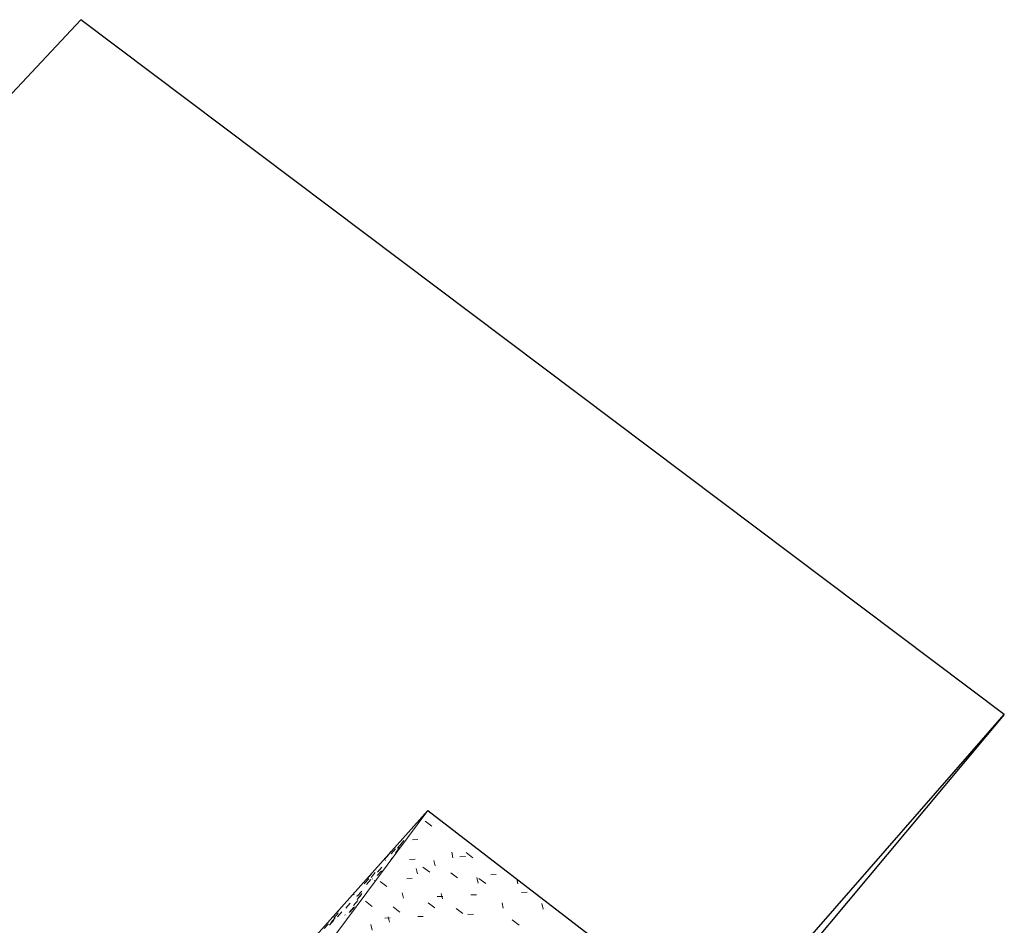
# Model space of a CAD drawing. Header units: centimetres. Extents: x 1151.07 to 1152.71, y 1902.53 to 1904.06.
# Tile 60 of 65: x 1152.46 to 1152.71, y 1903.24 to 1903.48. Entities that reach past the tile are written whole.
import ezdxf

# ---------------------------------------------------------------- set-up
doc = ezdxf.new("R2010")
doc.units = ezdxf.units.CM
for name, color, linetype, lineweight in [('Wzór powierzchni', 7, 'Continuous', 9), ('Wzór powierzchni-4', 10, 'Continuous', 9), ('Ściany', 7, 'Continuous', 9), ('Ściany-1', 250, 'Continuous', 25)]:
    doc.layers.add(name, color=color, linetype=linetype, lineweight=lineweight)

# ---------------------------------------------------------------- blocks, each defined once
blk = doc.blocks.new('FP_17-Aksono Kopia 1')
at = {"layer": 'Wzór powierzchni-4'}
for p, q in [((1152.56079, 1903.269), (1152.56253, 1903.26766)), ((1152.5589, 1903.26418), (1152.55747, 1903.2641)), ((1152.56797, 1903.25948), (1152.56766, 1903.2609)), ((1152.5712, 1903.25981), (1152.56976, 1903.25973)), ((1152.57139, 1903.26085), (1152.57314, 1903.2595)), ((1152.55817, 1903.25913), (1152.55674, 1903.25905)), ((1152.55875, 1903.25534), (1152.55844, 1903.25675)), ((1152.5602, 1903.25708), (1152.56194, 1903.25574)), ((1152.56335, 1903.2574), (1152.56304, 1903.25882)), ((1152.56743, 1903.25562), (1152.56918, 1903.25428)), ((1152.57448, 1903.25295), (1152.57417, 1903.25437)), ((1152.5747, 1903.25415), (1152.57646, 1903.2528)), ((1152.57918, 1903.25518), (1152.57773, 1903.25511)), ((1152.54915, 1903.25337), (1152.55087, 1903.25204)), ((1152.55743, 1903.2541), (1152.55601, 1903.25403)), ((1152.58476, 1903.25278), (1152.5845, 1903.25402)), ((1152.55513, 1903.24903), (1152.55482, 1903.25044)), ((1152.56533, 1903.2495), (1152.5639, 1903.24943)), ((1152.56523, 1903.24885), (1152.56492, 1903.25026)), ((1152.57402, 1903.24992), (1152.57258, 1903.24985)), ((1152.58719, 1903.25054), (1152.58573, 1903.25047)), ((1152.54533, 1903.24824), (1152.54704, 1903.24691)), ((1152.55245, 1903.24676), (1152.55418, 1903.24543)), ((1152.56156, 1903.24785), (1152.56329, 1903.24652)), ((1152.58099, 1903.24642), (1152.58069, 1903.24784)), ((1152.59131, 1903.24622), (1152.591, 1903.24764)), ((1152.55154, 1903.24278), (1152.55123, 1903.24417)), ((1152.56028, 1903.2443), (1152.55886, 1903.24424)), ((1152.56877, 1903.24637), (1152.57051, 1903.24503)), ((1152.57325, 1903.24489), (1152.57182, 1903.24483)), ((1152.54703, 1903.24078), (1152.54671, 1903.24217)), ((1152.55171, 1903.24391), (1152.5503, 1903.24385)), ((1152.58332, 1903.24338), (1152.58507, 1903.24203))]:
    blk.add_line(p, q, dxfattribs=at)
blk = doc.blocks.new('FP_19-Aksono Kopia 1')
at = {"layer": 'Wzór powierzchni-4'}
for p, q in [((1152.55193, 1903.26052), (1152.55307, 1903.26179)), ((1152.55413, 1903.26213), (1152.55306, 1903.26081)), ((1152.55361, 1903.26199), (1152.55475, 1903.26326)), ((1152.55425, 1903.26343), (1152.55419, 1903.26347)), ((1152.55529, 1903.26397), (1152.55422, 1903.26265)), ((1152.55463, 1903.26315), (1152.55456, 1903.2632)), ((1152.55025, 1903.25904), (1152.55139, 1903.26031)), ((1152.55181, 1903.26099), (1152.55117, 1903.2602)), ((1152.55225, 1903.2594), (1152.55191, 1903.25898)), ((1152.5484, 1903.25576), (1152.54954, 1903.25703)), ((1152.55057, 1903.25875), (1152.5505, 1903.25879)), ((1152.54686, 1903.25535), (1152.54579, 1903.25403)), ((1152.54783, 1903.25568), (1152.54676, 1903.25436)), ((1152.54833, 1903.25488), (1152.54946, 1903.25615)), ((1152.54502, 1903.25278), (1152.54616, 1903.25406)), ((1152.54669, 1903.25385), (1152.54562, 1903.25254)), ((1152.5471, 1903.25398), (1152.54703, 1903.25402)), ((1152.54769, 1903.25361), (1152.54763, 1903.25365)), ((1152.54241, 1903.24992), (1152.54234, 1903.24996)), ((1152.54303, 1903.24958), (1152.54297, 1903.24961)), ((1152.54315, 1903.24869), (1152.54428, 1903.24996)), ((1152.54321, 1903.24955), (1152.54434, 1903.25082)), ((1152.54442, 1903.25023), (1152.54336, 1903.24892)), ((1152.54366, 1903.24924), (1152.54359, 1903.24927)), ((1152.54134, 1903.24772), (1152.54027, 1903.24641)), ((1152.54218, 1903.24664), (1152.54112, 1903.24534)), ((1152.54137, 1903.24551), (1152.54249, 1903.24677)), ((1152.5433, 1903.24843), (1152.54224, 1903.24713)), ((1152.53634, 1903.24266), (1152.53748, 1903.24394)), ((1152.53822, 1903.24518), (1152.53715, 1903.24386)), ((1152.53805, 1903.24418), (1152.53919, 1903.24546)), ((1152.53831, 1903.24548), (1152.53824, 1903.24552)), ((1152.53896, 1903.24516), (1152.53889, 1903.2452)), ((1152.54003, 1903.24464), (1152.53996, 1903.24467)), ((1152.54045, 1903.24443), (1152.54038, 1903.24447)), ((1152.53462, 1903.24114), (1152.53576, 1903.24242)), ((1152.5371, 1903.24337), (1152.53603, 1903.24206))]:
    blk.add_line(p, q, dxfattribs=at)

msp = doc.modelspace()

# ---------------------------------------------------------------- linework, layer by layer
at = {"layer": 'Ściany'}
msp.add_line((1152.45892, 1903.13385), (1152.56144, 1903.27176), dxfattribs=at)
at = {"layer": 'Ściany-1'}
for p, q in [((1152.47164, 1903.47654), (1152.39771, 1903.39769)), ((1152.71067, 1903.2966), (1152.47164, 1903.47654)), ((1152.71067, 1903.2966), (1152.59372, 1903.15671)), ((1152.6377, 1903.2131), (1152.71067, 1903.2966)), ((1152.0497, 1902.69914), (1152.56144, 1903.27176)), ((1152.56144, 1903.27176), (1152.6377, 1903.2131))]:
    msp.add_line(p, q, dxfattribs=at)

# ---------------------------------------------------------------- block references
at = {"layer": 'Wzór powierzchni'}
for name in ['FP_17-Aksono Kopia 1', 'FP_19-Aksono Kopia 1']:
    msp.add_blockref(name, (0, 0), dxfattribs=at)

doc.saveas('drawing.dxf')
